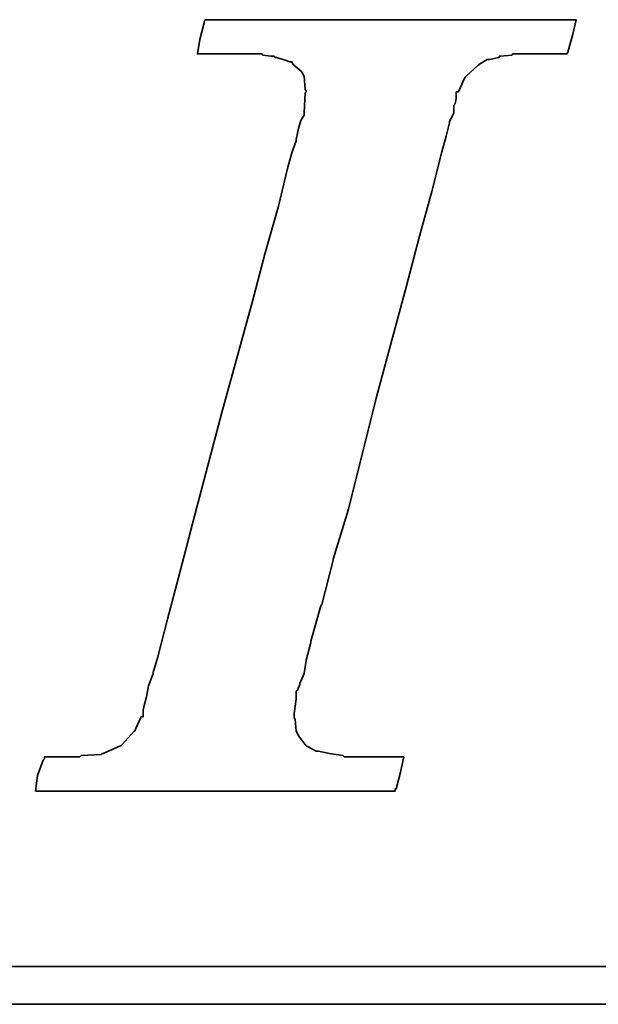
# Model space of a CAD drawing. Extents: x 81 to 675, y -211 to 131.
# Tile 30 of 47: x 649.01 to 650.36, y 94.53 to 96.83. Entities that reach past the tile are written whole.
import ezdxf

# ---------------------------------------------------------------- set-up
doc = ezdxf.new("R2010")
doc.units = 0
doc.header["$MEASUREMENT"] = 0
doc.layers.add('DIM', color=4, linetype='CONTINUOUS')
doc.layers.add('layer 1', color=7, linetype='CONTINUOUS')

# ---------------------------------------------------------------- blocks, each defined once
blk = doc.blocks.new('TBI MOTION logo(完整正式版)')
at = {"layer": 'layer 1', "color": 22, "lineweight": 35}
for points, knots in [([(-40.59125, -7.94375), (-40.59125, -7.94375), (-40.97375, -7.94375), (-40.97375, -7.94375), (-40.97375, -7.94375), (-40.97375, -7.94375), (-41.38125, -7.94375), (-41.38125, -7.94375), (-41.38125, -7.94375), (-41.38125, -7.94375), (-41.54875, -7.94375), (-41.54875, -7.94375), (-41.54875, -7.94375), (-41.54875, -7.94375), (-41.59875, -7.94375), (-41.59875, -7.94375), (-41.59875, -7.94375), (-41.59875, -7.94375), (-41.88375, -7.94375), (-41.88375, -7.94375), (-41.88375, -7.94375), (-41.88375, -7.94375), (-41.90875, -7.91875), (-41.90875, -7.91875), (-41.90875, -7.91875), (-41.90875, -7.91875), (-42.19875, -7.87125), (-42.19875, -7.87125), (-42.19875, -7.87125), (-42.19875, -7.87125), (-42.43875, -7.82375), (-42.43875, -7.82375), (-42.43875, -7.82375), (-42.43875, -7.82375), (-42.45875, -7.82375), (-42.45875, -7.82375), (-42.45875, -7.82375), (-42.45875, -7.82375), (-42.48625, -7.82375), (-42.48625, -7.82375), (-42.48625, -7.82375), (-42.48625, -7.82375), (-42.67625, -7.72375), (-42.67625, -7.72375), (-42.67625, -7.72375), (-42.67625, -7.72375), (-42.70125, -7.70375), (-42.70125, -7.70375), (-42.70125, -7.70375), (-42.70125, -7.70375), (-42.72375, -7.67875), (-42.72375, -7.67875), (-42.72375, -7.67875), (-42.72375, -7.67875), (-42.86875, -7.48875), (-42.86875, -7.48875), (-42.86875, -7.48875), (-42.86875, -7.48875), (-42.89375, -7.43875), (-42.89375, -7.43875), (-42.89375, -7.43875), (-42.89375, -7.43875), (-42.91875, -7.38875), (-42.91875, -7.38875), (-42.91875, -7.38875), (-42.91875, -7.38875), (-42.93875, -7.12875), (-42.93875, -7.12875), (-42.93875, -7.12875), (-42.93875, -7.12875), (-42.96375, -7.10375), (-42.96375, -7.10375), (-42.96375, -7.10375), (-42.96375, -7.10375), (-42.96375, -7.05375), (-42.96375, -7.05375), (-42.96375, -7.05375), (-42.96375, -7.05375), (-42.96375, -7.00875), (-42.96375, -7.00875), (-42.96375, -7.00875), (-42.96375, -7.00875), (-42.91875, -6.69625), (-42.91875, -6.69625), (-42.91875, -6.69625), (-42.91875, -6.69625), (-42.91875, -6.62375), (-42.91875, -6.62375), (-42.91875, -6.62375), (-42.91875, -6.62375), (-42.91875, -6.59625), (-42.91875, -6.59625), (-42.91875, -6.59625), (-42.91875, -6.59625), (-42.91875, -6.57375), (-42.91875, -6.57375), (-42.91875, -6.57375), (-42.91875, -6.57375), (-42.91875, -6.52875), (-42.91875, -6.52875), (-42.91875, -6.52875), (-42.91875, -6.52875), (-42.89375, -6.50375), (-42.89375, -6.50375), (-42.89375, -6.50375), (-42.89375, -6.50375), (-42.84375, -6.38375), (-42.84375, -6.38375), (-42.84375, -6.38375), (-42.84375, -6.38375), (-42.84375, -6.35875), (-42.84375, -6.35875), (-42.84375, -6.35875), (-42.84375, -6.35875), (-42.74625, -6.14375), (-42.74625, -6.14375), (-42.74625, -6.14375), (-42.74625, -6.14375), (-42.70125, -5.85375), (-42.70125, -5.85375), (-42.70125, -5.85375), (-42.70125, -5.85375), (-42.60375, -5.47125), (-42.60375, -5.47125), (-42.60375, -5.47125), (-42.60375, -5.47125), (-42.60375, -5.44875), (-42.60375, -5.44875), (-42.60375, -5.44875), (-42.60375, -5.44875), (-42.38875, -4.67875), (-42.38875, -4.67875), (-42.38875, -4.67875), (-42.38875, -4.67875), (-42.36375, -4.65375), (-42.36375, -4.65375), (-42.36375, -4.65375), (-42.36375, -4.65375), (-42.12375, -3.69625), (-42.12375, -3.69625), (-42.12375, -3.69625), (-42.12375, -3.69625), (-42.12375, -3.67374), (-42.12375, -3.67374), (-42.12375, -3.67374), (-42.12375, -3.67374), (-41.78875, -2.59374), (-41.78875, -2.59374), (-41.78875, -2.59374), (-41.78875, -2.59374), (-41.18875, -0.19375), (-41.18875, -0.19375), (-41.18875, -0.19375), (-41.18875, -0.19375), (-40.54375, 2.20624), (-40.54375, 2.20624), (-40.54375, 2.20624), (-40.54375, 2.20624), (-40.25375, 3.30875), (-40.25375, 3.30875), (-40.25375, 3.30875), (-40.25375, 3.30875), (-39.98875, 4.27125), (-39.98875, 4.27125), (-39.98875, 4.27125), (-39.98875, 4.27125), (-39.77375, 5.13125), (-39.77375, 5.13125), (-39.77375, 5.13125), (-39.77375, 5.13125), (-39.67875, 5.47125), (-39.67875, 5.47125), (-39.67875, 5.47125), (-39.67875, 5.47125), (-39.60375, 5.75625), (-39.60375, 5.75625), (-39.60375, 5.75625), (-39.60375, 5.75625), (-39.60375, 5.78125), (-39.60375, 5.78125), (-39.60375, 5.78125), (-39.60375, 5.78125), (-39.50875, 5.97125), (-39.50875, 5.97125), (-39.50875, 5.97125), (-39.50875, 5.97125), (-39.50875, 6.13875), (-39.50875, 6.13875), (-39.50875, 6.13875), (-39.50875, 6.13875), (-39.48625, 6.16625), (-39.48625, 6.16625), (-39.48625, 6.16625), (-39.48625, 6.16625), (-39.46125, 6.28625), (-39.46125, 6.28625), (-39.46125, 6.28625), (-39.46125, 6.28625), (-39.46125, 6.42625), (-39.46125, 6.42625), (-39.46125, 6.42625), (-39.46125, 6.42625), (-39.41375, 6.42625), (-39.41375, 6.42625), (-39.41375, 6.42625), (-39.41375, 6.42625), (-39.29375, 6.69125), (-39.29375, 6.69125), (-39.29375, 6.69125), (-39.29375, 6.69125), (-39.26875, 6.74125), (-39.26875, 6.74125), (-39.26875, 6.74125), (-39.26875, 6.74125), (-39.24375, 6.76625), (-39.24375, 6.76625), (-39.24375, 6.76625), (-39.24375, 6.76625), (-38.98375, 7.00624), (-38.98375, 7.00624), (-38.98375, 7.00624), (-38.98375, 7.00624), (-38.95625, 7.02624), (-38.95625, 7.02624), (-38.95625, 7.02624), (-38.95625, 7.02624), (-38.78875, 7.12624), (-38.78875, 7.12624), (-38.78875, 7.12624), (-38.78875, 7.12624), (-38.76375, 7.12624), (-38.76375, 7.12624), (-38.76375, 7.12624), (-38.76375, 7.12624), (-38.74375, 7.12624), (-38.74375, 7.12624), (-38.74375, 7.12624), (-38.74375, 7.12624), (-38.52875, 7.17125), (-38.52875, 7.17125), (-38.52875, 7.17125), (-38.52875, 7.17125), (-38.52875, 7.19624), (-38.52875, 7.19624), (-38.52875, 7.19624), (-38.52875, 7.19624), (-38.50375, 7.19624), (-38.50375, 7.19624), (-38.50375, 7.19624), (-38.50375, 7.19624), (-38.26125, 7.21875), (-38.26125, 7.21875), (-38.26125, 7.21875), (-38.26125, 7.21875), (-38.23875, 7.24624), (-38.23875, 7.24624), (-38.23875, 7.24624), (-38.23875, 7.24624), (-38.21625, 7.24624), (-38.21625, 7.24624), (-38.21625, 7.24624), (-38.21625, 7.24624), (-38.18875, 7.24624), (-38.18875, 7.24624), (-38.18875, 7.24624), (-38.18875, 7.24624), (-37.90375, 7.24624), (-37.90375, 7.24624), (-37.90375, 7.24624), (-37.90375, 7.24624), (-37.85375, 7.24624), (-37.85375, 7.24624), (-37.85375, 7.24624), (-37.85375, 7.24624), (-37.75875, 7.24624), (-37.75875, 7.24624), (-37.75875, 7.24624), (-37.75875, 7.24624), (-37.42375, 7.24624), (-37.42375, 7.24624), (-37.42375, 7.24624), (-37.42375, 7.24624), (-37.08875, 7.24624), (-37.08875, 7.24624), (-37.08875, 7.24624), (-37.08875, 7.24624), (-37.06375, 7.24624), (-37.06375, 7.24624), (-37.06375, 7.24624), (-37.06375, 7.24624), (-37.06375, 7.26624), (-37.06375, 7.26624), (-37.06375, 7.26624), (-37.06375, 7.26624), (-37.03875, 7.29125), (-37.03875, 7.29125), (-37.03875, 7.29125), (-37.03875, 7.29125), (-37.03875, 7.31625), (-37.03875, 7.31625), (-37.03875, 7.31625), (-37.03875, 7.31625), (-36.94125, 7.67625), (-36.94125, 7.67625), (-36.94125, 7.67625), (-36.94125, 7.67625), (-36.86875, 7.98625), (-36.86875, 7.98625), (-36.86875, 7.98625), (-36.86875, 7.98625), (-36.98875, 7.98625), (-36.98875, 7.98625), (-36.98875, 7.98625), (-36.98875, 7.98625), (-37.42375, 7.98625), (-37.42375, 7.98625), (-37.42375, 7.98625), (-37.42375, 7.98625), (-37.94875, 7.98625), (-37.94875, 7.98625), (-37.94875, 7.98625), (-37.94875, 7.98625), (-38.57375, 7.98625), (-38.57375, 7.98625), (-38.57375, 7.98625), (-38.57375, 7.98625), (-39.29375, 7.98625), (-39.29375, 7.98625), (-39.29375, 7.98625), (-39.29375, 7.98625), (-40.82875, 7.98625), (-40.82875, 7.98625), (-40.82875, 7.98625), (-40.82875, 7.98625), (-42.36375, 7.98625), (-42.36375, 7.98625), (-42.36375, 7.98625), (-42.36375, 7.98625), (-43.08375, 7.98625), (-43.08375, 7.98625), (-43.08375, 7.98625), (-43.08375, 7.98625), (-43.70875, 7.98625), (-43.70875, 7.98625), (-43.70875, 7.98625), (-43.70875, 7.98625), (-44.23375, 7.98625), (-44.23375, 7.98625), (-44.23375, 7.98625), (-44.23375, 7.98625), (-44.66875, 7.98625), (-44.66875, 7.98625), (-44.66875, 7.98625), (-44.66875, 7.98625), (-44.88375, 7.98625), (-44.88375, 7.98625), (-44.88375, 7.98625), (-44.88375, 7.98625), (-44.90875, 7.94125), (-44.90875, 7.94125), (-44.90875, 7.94125), (-44.90875, 7.94125), (-44.90875, 7.91625), (-44.90875, 7.91625), (-44.90875, 7.91625), (-44.90875, 7.91625), (-45.00375, 7.55625), (-45.00375, 7.55625), (-45.00375, 7.55625), (-45.00375, 7.55625), (-45.05375, 7.24624), (-45.05375, 7.24624), (-45.05375, 7.24624), (-45.05375, 7.24624), (-44.61875, 7.24624), (-44.61875, 7.24624), (-44.61875, 7.24624), (-44.61875, 7.24624), (-44.11375, 7.24624), (-44.11375, 7.24624), (-44.11375, 7.24624), (-44.11375, 7.24624), (-43.99375, 7.24624), (-43.99375, 7.24624), (-43.99375, 7.24624), (-43.99375, 7.24624), (-43.94625, 7.24624), (-43.94625, 7.24624), (-43.94625, 7.24624), (-43.94625, 7.24624), (-43.92374, 7.24624), (-43.92374, 7.24624), (-43.92374, 7.24624), (-43.92374, 7.24624), (-43.65875, 7.24624), (-43.65875, 7.24624), (-43.65875, 7.24624), (-43.65875, 7.24624), (-43.63875, 7.21875), (-43.63875, 7.21875), (-43.63875, 7.21875), (-43.63875, 7.21875), (-43.46875, 7.19624), (-43.46875, 7.19624), (-43.46875, 7.19624), (-43.46875, 7.19624), (-43.39875, 7.19624), (-43.39875, 7.19624), (-43.39875, 7.19624), (-43.39875, 7.19624), (-43.37125, 7.17125), (-43.37125, 7.17125), (-43.37125, 7.17125), (-43.37125, 7.17125), (-43.34875, 7.17125), (-43.34875, 7.17125), (-43.34875, 7.17125), (-43.34875, 7.17125), (-43.20375, 7.12624), (-43.20375, 7.12624), (-43.20375, 7.12624), (-43.20375, 7.12624), (-43.05875, 7.07624), (-43.05875, 7.07624), (-43.05875, 7.07624), (-43.05875, 7.07624), (-43.01375, 7.07624), (-43.01375, 7.07624), (-43.01375, 7.07624), (-43.01375, 7.07624), (-42.98875, 7.02624), (-42.98875, 7.02624), (-42.98875, 7.02624), (-42.98875, 7.02624), (-42.79875, 6.86125), (-42.79875, 6.86125), (-42.79875, 6.86125), (-42.79875, 6.86125), (-42.77375, 6.81125), (-42.77375, 6.81125), (-42.77375, 6.81125), (-42.77375, 6.81125), (-42.74625, 6.76625), (-42.74625, 6.76625), (-42.74625, 6.76625), (-42.74625, 6.76625), (-42.72375, 6.47625), (-42.72375, 6.47625), (-42.72375, 6.47625), (-42.72375, 6.47625), (-42.70125, 6.45124), (-42.70125, 6.45124), (-42.70125, 6.45124), (-42.70125, 6.45124), (-42.70125, 6.42625), (-42.70125, 6.42625), (-42.70125, 6.42625), (-42.70125, 6.42625), (-42.72375, 6.40625), (-42.72375, 6.40625), (-42.72375, 6.40625), (-42.72375, 6.40625), (-42.74625, 5.97125), (-42.74625, 5.97125), (-42.74625, 5.97125), (-42.74625, 5.97125), (-42.74625, 5.94625), (-42.74625, 5.94625), (-42.74625, 5.94625), (-42.74625, 5.94625), (-42.74625, 5.92625), (-42.74625, 5.92625), (-42.74625, 5.92625), (-42.74625, 5.92625), (-42.77375, 5.87625), (-42.77375, 5.87625), (-42.77375, 5.87625), (-42.77375, 5.87625), (-42.81875, 5.80625), (-42.81875, 5.80625), (-42.81875, 5.80625), (-42.81875, 5.80625), (-42.86875, 5.63625), (-42.86875, 5.63625), (-42.86875, 5.63625), (-42.86875, 5.63625), (-42.91875, 5.39625), (-42.91875, 5.39625), (-42.91875, 5.39625), (-42.91875, 5.39625), (-42.91875, 5.37124), (-42.91875, 5.37124), (-42.91875, 5.37124), (-42.91875, 5.37124), (-43.01375, 5.10874), (-43.01375, 5.10874), (-43.01375, 5.10874), (-43.01375, 5.10874), (-43.10875, 4.77124), (-43.10875, 4.77124), (-43.10875, 4.77124), (-43.10875, 4.77124), (-43.29875, 3.95625), (-43.29875, 3.95625), (-43.29875, 3.95625), (-43.29875, 3.95625), (-43.58875, 2.95125), (-43.58875, 2.95125), (-43.58875, 2.95125), (-43.58875, 2.95125), (-43.87375, 1.87125), (-43.87375, 1.87125), (-43.87375, 1.87125), (-43.87375, 1.87125), (-44.52625, -0.50374), (-44.52625, -0.50374), (-44.52625, -0.50374), (-44.52625, -0.50374), (-45.14875, -2.85375), (-45.14875, -2.85375), (-45.14875, -2.85375), (-45.14875, -2.85375), (-45.43375, -3.95875), (-45.43375, -3.95875), (-45.43375, -3.95875), (-45.43375, -3.95875), (-45.69875, -4.96875), (-45.69875, -4.96875), (-45.69875, -4.96875), (-45.69875, -4.96875), (-45.91375, -5.78375), (-45.91375, -5.78375), (-45.91375, -5.78375), (-45.91375, -5.78375), (-46.01375, -6.11875), (-46.01375, -6.11875), (-46.01375, -6.11875), (-46.01375, -6.11875), (-46.01375, -6.14375), (-46.01375, -6.14375), (-46.01375, -6.14375), (-46.01375, -6.14375), (-46.10875, -6.40875), (-46.10875, -6.40875), (-46.10875, -6.40875), (-46.10875, -6.40875), (-46.15375, -6.64875), (-46.15375, -6.64875), (-46.15375, -6.64875), (-46.15375, -6.64875), (-46.20375, -6.83875), (-46.20375, -6.83875), (-46.20375, -6.83875), (-46.20375, -6.83875), (-46.22875, -6.93375), (-46.22875, -6.93375), (-46.22875, -6.93375), (-46.22875, -6.93375), (-46.22875, -7.07875), (-46.22875, -7.07875), (-46.22875, -7.07875), (-46.22875, -7.07875), (-46.27375, -7.07875), (-46.27375, -7.07875), (-46.27375, -7.07875), (-46.27375, -7.07875), (-46.39375, -7.34375), (-46.39375, -7.34375), (-46.39375, -7.34375), (-46.39375, -7.34375), (-46.39375, -7.36875), (-46.39375, -7.36875), (-46.39375, -7.36875), (-46.39375, -7.36875), (-46.42125, -7.38875), (-46.42125, -7.38875), (-46.42125, -7.38875), (-46.42125, -7.38875), (-46.68375, -7.67875), (-46.68375, -7.67875), (-46.68375, -7.67875), (-46.68375, -7.67875), (-46.70875, -7.70375), (-46.70875, -7.70375), (-46.70875, -7.70375), (-46.70875, -7.70375), (-46.75375, -7.72375), (-46.75375, -7.72375), (-46.75375, -7.72375), (-46.75375, -7.72375), (-47.08875, -7.87125), (-47.08875, -7.87125), (-47.08875, -7.87125), (-47.08875, -7.87125), (-47.11625, -7.87125), (-47.11625, -7.87125), (-47.11625, -7.87125), (-47.11625, -7.87125), (-47.13875, -7.89375), (-47.13875, -7.89375), (-47.13875, -7.89375), (-47.13875, -7.89375), (-47.56875, -7.91875), (-47.56875, -7.91875), (-47.56875, -7.91875), (-47.56875, -7.91875), (-47.59625, -7.94375), (-47.59625, -7.94375), (-47.59625, -7.94375), (-47.59625, -7.94375), (-47.64375, -7.94375), (-47.64375, -7.94375), (-47.64375, -7.94375), (-47.64375, -7.94375), (-47.73625, -7.94375), (-47.73625, -7.94375), (-47.73625, -7.94375), (-47.73625, -7.94375), (-48.07375, -7.94375), (-48.07375, -7.94375), (-48.07375, -7.94375), (-48.07375, -7.94375), (-48.36125, -7.94375), (-48.36125, -7.94375), (-48.36125, -7.94375), (-48.36125, -7.94375), (-48.36125, -7.96625), (-48.36125, -7.96625), (-48.36125, -7.96625), (-48.36125, -7.96625), (-48.36125, -7.99125), (-48.36125, -7.99125), (-48.36125, -7.99125), (-48.36125, -7.99125), (-48.38875, -8.01375), (-48.38875, -8.01375), (-48.38875, -8.01375), (-48.38875, -8.01375), (-48.50875, -8.34875), (-48.50875, -8.34875), (-48.50875, -8.34875), (-48.50875, -8.34875), (-48.55375, -8.68625), (-48.55375, -8.68625), (-48.55375, -8.68625), (-48.55375, -8.68625), (-48.45875, -8.68625), (-48.45875, -8.68625), (-48.45875, -8.68625), (-48.45875, -8.68625), (-48.07375, -8.68625), (-48.07375, -8.68625), (-48.07375, -8.68625), (-48.07375, -8.68625), (-47.52375, -8.68625), (-47.52375, -8.68625), (-47.52375, -8.68625), (-47.52375, -8.68625), (-46.92375, -8.68625), (-46.92375, -8.68625), (-46.92375, -8.68625), (-46.92375, -8.68625), (-46.25375, -8.68625), (-46.25375, -8.68625), (-46.25375, -8.68625), (-46.25375, -8.68625), (-46.20375, -8.68625), (-46.20375, -8.68625), (-46.20375, -8.68625), (-46.20375, -8.68625), (-44.71375, -8.68625), (-44.71375, -8.68625), (-44.71375, -8.68625), (-44.71375, -8.68625), (-43.22875, -8.68625), (-43.22875, -8.68625), (-43.22875, -8.68625), (-43.22875, -8.68625), (-42.55875, -8.68625), (-42.55875, -8.68625), (-42.55875, -8.68625), (-42.55875, -8.68625), (-42.50875, -8.68625), (-42.50875, -8.68625), (-42.50875, -8.68625), (-42.50875, -8.68625), (-41.93375, -8.68625), (-41.93375, -8.68625), (-41.93375, -8.68625), (-41.93375, -8.68625), (-41.38125, -8.68625), (-41.38125, -8.68625), (-41.38125, -8.68625), (-41.38125, -8.68625), (-40.97375, -8.68625), (-40.97375, -8.68625), (-40.97375, -8.68625), (-40.97375, -8.68625), (-40.78125, -8.68625), (-40.78125, -8.68625), (-40.78125, -8.68625), (-40.78125, -8.68625), (-40.78125, -8.63875), (-40.78125, -8.63875), (-40.78125, -8.63875), (-40.78125, -8.63875), (-40.75875, -8.63875), (-40.75875, -8.63875), (-40.75875, -8.63875), (-40.75875, -8.63875), (-40.66375, -8.27875), (-40.66375, -8.27875), (-40.66375, -8.27875), (-40.66375, -8.27875), (-40.59125, -7.94375), (-40.59125, -7.94375)], [0, 0, 0, 0, 0.00558659, 0.00558659, 0.00558659, 0.00558659, 0.01117318, 0.01117318, 0.01117318, 0.01117318, 0.01675978, 0.01675978, 0.01675978, 0.01675978, 0.02234637, 0.02234637, 0.02234637, 0.02234637, 0.02793296, 0.02793296, 0.02793296, 0.02793296, 0.03351955, 0.03351955, 0.03351955, 0.03351955, 0.03910615, 0.03910615, 0.03910615, 0.03910615, 0.04469274, 0.04469274, 0.04469274, 0.04469274, 0.05027933, 0.05027933, 0.05027933, 0.05027933, 0.05586592, 0.05586592, 0.05586592, 0.05586592, 0.06145251, 0.06145251, 0.06145251, 0.06145251, 0.06703911, 0.06703911, 0.06703911, 0.06703911, 0.0726257, 0.0726257, 0.0726257, 0.0726257, 0.07821229, 0.07821229, 0.07821229, 0.07821229, 0.08379888, 0.08379888, 0.08379888, 0.08379888, 0.08938547, 0.08938547, 0.08938547, 0.08938547, 0.09497207, 0.09497207, 0.09497207, 0.09497207, 0.10055866, 0.10055866, 0.10055866, 0.10055866, 0.10614525, 0.10614525, 0.10614525, 0.10614525, 0.11173184, 0.11173184, 0.11173184, 0.11173184, 0.11731844, 0.11731844, 0.11731844, 0.11731844, 0.12290503, 0.12290503, 0.12290503, 0.12290503, 0.12849162, 0.12849162, 0.12849162, 0.12849162, 0.13407821, 0.13407821, 0.13407821, 0.13407821, 0.1396648, 0.1396648, 0.1396648, 0.1396648, 0.1452514, 0.1452514, 0.1452514, 0.1452514, 0.15083799, 0.15083799, 0.15083799, 0.15083799, 0.15642458, 0.15642458, 0.15642458, 0.15642458, 0.16201117, 0.16201117, 0.16201117, 0.16201117, 0.16759777, 0.16759777, 0.16759777, 0.16759777, 0.17318436, 0.17318436, 0.17318436, 0.17318436, 0.17877095, 0.17877095, 0.17877095, 0.17877095, 0.18435754, 0.18435754, 0.18435754, 0.18435754, 0.18994413, 0.18994413, 0.18994413, 0.18994413, 0.19553073, 0.19553073, 0.19553073, 0.19553073, 0.20111732, 0.20111732, 0.20111732, 0.20111732, 0.20670391, 0.20670391, 0.20670391, 0.20670391, 0.2122905, 0.2122905, 0.2122905, 0.2122905, 0.21787709, 0.21787709, 0.21787709, 0.21787709, 0.22346369, 0.22346369, 0.22346369, 0.22346369, 0.22905028, 0.22905028, 0.22905028, 0.22905028, 0.23463687, 0.23463687, 0.23463687, 0.23463687, 0.24022346, 0.24022346, 0.24022346, 0.24022346, 0.24581006, 0.24581006, 0.24581006, 0.24581006, 0.25139665, 0.25139665, 0.25139665, 0.25139665, 0.25698324, 0.25698324, 0.25698324, 0.25698324, 0.26256983, 0.26256983, 0.26256983, 0.26256983, 0.26815642, 0.26815642, 0.26815642, 0.26815642, 0.27374302, 0.27374302, 0.27374302, 0.27374302, 0.27932961, 0.27932961, 0.27932961, 0.27932961, 0.2849162, 0.2849162, 0.2849162, 0.2849162, 0.29050279, 0.29050279, 0.29050279, 0.29050279, 0.29608939, 0.29608939, 0.29608939, 0.29608939, 0.30167598, 0.30167598, 0.30167598, 0.30167598, 0.30726257, 0.30726257, 0.30726257, 0.30726257, 0.31284916, 0.31284916, 0.31284916, 0.31284916, 0.31843575, 0.31843575, 0.31843575, 0.31843575, 0.32402235, 0.32402235, 0.32402235, 0.32402235, 0.32960894, 0.32960894, 0.32960894, 0.32960894, 0.33519553, 0.33519553, 0.33519553, 0.33519553, 0.34078212, 0.34078212, 0.34078212, 0.34078212, 0.34636872, 0.34636872, 0.34636872, 0.34636872, 0.35195531, 0.35195531, 0.35195531, 0.35195531, 0.3575419, 0.3575419, 0.3575419, 0.3575419, 0.36312849, 0.36312849, 0.36312849, 0.36312849, 0.36871508, 0.36871508, 0.36871508, 0.36871508, 0.37430168, 0.37430168, 0.37430168, 0.37430168, 0.37988827, 0.37988827, 0.37988827, 0.37988827, 0.38547486, 0.38547486, 0.38547486, 0.38547486, 0.39106145, 0.39106145, 0.39106145, 0.39106145, 0.39664804, 0.39664804, 0.39664804, 0.39664804, 0.40223464, 0.40223464, 0.40223464, 0.40223464, 0.40782123, 0.40782123, 0.40782123, 0.40782123, 0.41340782, 0.41340782, 0.41340782, 0.41340782, 0.41899441, 0.41899441, 0.41899441, 0.41899441, 0.42458101, 0.42458101, 0.42458101, 0.42458101, 0.4301676, 0.4301676, 0.4301676, 0.4301676, 0.43575419, 0.43575419, 0.43575419, 0.43575419, 0.44134078, 0.44134078, 0.44134078, 0.44134078, 0.44692737, 0.44692737, 0.44692737, 0.44692737, 0.45251397, 0.45251397, 0.45251397, 0.45251397, 0.45810056, 0.45810056, 0.45810056, 0.45810056, 0.46368715, 0.46368715, 0.46368715, 0.46368715, 0.46927374, 0.46927374, 0.46927374, 0.46927374, 0.47486034, 0.47486034, 0.47486034, 0.47486034, 0.48044693, 0.48044693, 0.48044693, 0.48044693, 0.48603352, 0.48603352, 0.48603352, 0.48603352, 0.49162011, 0.49162011, 0.49162011, 0.49162011, 0.4972067, 0.4972067, 0.4972067, 0.4972067, 0.5027933, 0.5027933, 0.5027933, 0.5027933, 0.50837989, 0.50837989, 0.50837989, 0.50837989, 0.51396648, 0.51396648, 0.51396648, 0.51396648, 0.51955307, 0.51955307, 0.51955307, 0.51955307, 0.52513966, 0.52513966, 0.52513966, 0.52513966, 0.53072626, 0.53072626, 0.53072626, 0.53072626, 0.53631285, 0.53631285, 0.53631285, 0.53631285, 0.54189944, 0.54189944, 0.54189944, 0.54189944, 0.54748603, 0.54748603, 0.54748603, 0.54748603, 0.55307263, 0.55307263, 0.55307263, 0.55307263, 0.55865922, 0.55865922, 0.55865922, 0.55865922, 0.56424581, 0.56424581, 0.56424581, 0.56424581, 0.5698324, 0.5698324, 0.5698324, 0.5698324, 0.57541899, 0.57541899, 0.57541899, 0.57541899, 0.58100559, 0.58100559, 0.58100559, 0.58100559, 0.58659218, 0.58659218, 0.58659218, 0.58659218, 0.59217877, 0.59217877, 0.59217877, 0.59217877, 0.59776536, 0.59776536, 0.59776536, 0.59776536, 0.60335196, 0.60335196, 0.60335196, 0.60335196, 0.60893855, 0.60893855, 0.60893855, 0.60893855, 0.61452514, 0.61452514, 0.61452514, 0.61452514, 0.62011173, 0.62011173, 0.62011173, 0.62011173, 0.62569832, 0.62569832, 0.62569832, 0.62569832, 0.63128492, 0.63128492, 0.63128492, 0.63128492, 0.63687151, 0.63687151, 0.63687151, 0.63687151, 0.6424581, 0.6424581, 0.6424581, 0.6424581, 0.64804469, 0.64804469, 0.64804469, 0.64804469, 0.65363128, 0.65363128, 0.65363128, 0.65363128, 0.65921788, 0.65921788, 0.65921788, 0.65921788, 0.66480447, 0.66480447, 0.66480447, 0.66480447, 0.67039106, 0.67039106, 0.67039106, 0.67039106, 0.67597765, 0.67597765, 0.67597765, 0.67597765, 0.68156425, 0.68156425, 0.68156425, 0.68156425, 0.68715084, 0.68715084, 0.68715084, 0.68715084, 0.69273743, 0.69273743, 0.69273743, 0.69273743, 0.69832402, 0.69832402, 0.69832402, 0.69832402, 0.70391061, 0.70391061, 0.70391061, 0.70391061, 0.70949721, 0.70949721, 0.70949721, 0.70949721, 0.7150838, 0.7150838, 0.7150838, 0.7150838, 0.72067039, 0.72067039, 0.72067039, 0.72067039, 0.72625698, 0.72625698, 0.72625698, 0.72625698, 0.73184358, 0.73184358, 0.73184358, 0.73184358, 0.73743017, 0.73743017, 0.73743017, 0.73743017, 0.74301676, 0.74301676, 0.74301676, 0.74301676, 0.74860335, 0.74860335, 0.74860335, 0.74860335, 0.75418994, 0.75418994, 0.75418994, 0.75418994, 0.75977654, 0.75977654, 0.75977654, 0.75977654, 0.76536313, 0.76536313, 0.76536313, 0.76536313, 0.77094972, 0.77094972, 0.77094972, 0.77094972, 0.77653631, 0.77653631, 0.77653631, 0.77653631, 0.78212291, 0.78212291, 0.78212291, 0.78212291, 0.7877095, 0.7877095, 0.7877095, 0.7877095, 0.79329609, 0.79329609, 0.79329609, 0.79329609, 0.79888268, 0.79888268, 0.79888268, 0.79888268, 0.80446927, 0.80446927, 0.80446927, 0.80446927, 0.81005587, 0.81005587, 0.81005587, 0.81005587, 0.81564246, 0.81564246, 0.81564246, 0.81564246, 0.82122905, 0.82122905, 0.82122905, 0.82122905, 0.82681564, 0.82681564, 0.82681564, 0.82681564, 0.83240223, 0.83240223, 0.83240223, 0.83240223, 0.83798883, 0.83798883, 0.83798883, 0.83798883, 0.84357542, 0.84357542, 0.84357542, 0.84357542, 0.84916201, 0.84916201, 0.84916201, 0.84916201, 0.8547486, 0.8547486, 0.8547486, 0.8547486, 0.8603352, 0.8603352, 0.8603352, 0.8603352, 0.86592179, 0.86592179, 0.86592179, 0.86592179, 0.87150838, 0.87150838, 0.87150838, 0.87150838, 0.87709497, 0.87709497, 0.87709497, 0.87709497, 0.88268156, 0.88268156, 0.88268156, 0.88268156, 0.88826816, 0.88826816, 0.88826816, 0.88826816, 0.89385475, 0.89385475, 0.89385475, 0.89385475, 0.89944134, 0.89944134, 0.89944134, 0.89944134, 0.90502793, 0.90502793, 0.90502793, 0.90502793, 0.91061453, 0.91061453, 0.91061453, 0.91061453, 0.91620112, 0.91620112, 0.91620112, 0.91620112, 0.92178771, 0.92178771, 0.92178771, 0.92178771, 0.9273743, 0.9273743, 0.9273743, 0.9273743, 0.93296089, 0.93296089, 0.93296089, 0.93296089, 0.93854749, 0.93854749, 0.93854749, 0.93854749, 0.94413408, 0.94413408, 0.94413408, 0.94413408, 0.94972067, 0.94972067, 0.94972067, 0.94972067, 0.95530726, 0.95530726, 0.95530726, 0.95530726, 0.96089385, 0.96089385, 0.96089385, 0.96089385, 0.96648045, 0.96648045, 0.96648045, 0.96648045, 0.97206704, 0.97206704, 0.97206704, 0.97206704, 0.97765363, 0.97765363, 0.97765363, 0.97765363, 0.98324022, 0.98324022, 0.98324022, 0.98324022, 0.98882682, 0.98882682, 0.98882682, 0.98882682, 0.99441341, 0.99441341, 0.99441341, 0.99441341, 1, 1, 1, 1]), ([(75.90875, -9.47875), (75.90875, -9.47875), (75.90875, -12.28625), (75.90875, -12.28625), (75.90875, -12.28625), (75.90875, -12.28625), (75.90875, -12.47875), (75.90875, -12.47875), (75.90875, -12.47875), (75.90875, -12.47875), (75.71625, -12.47875), (75.71625, -12.47875), (75.71625, -12.47875), (75.71625, -12.47875), (-88.32875, -12.47875), (-88.32875, -12.47875), (-88.32875, -12.47875), (-88.32875, -12.47875), (-88.32875, -13.29375), (-88.32875, -13.29375), (-88.32875, -13.29375), (-88.32875, -13.29375), (82.89125, -13.29375), (82.89125, -13.29375), (82.89125, -13.29375), (82.89125, -13.29375), (75.90875, -9.47875), (75.90875, -9.47875)], [0, 0, 0, 0, 0.14285714, 0.14285714, 0.14285714, 0.14285714, 0.28571429, 0.28571429, 0.28571429, 0.28571429, 0.42857143, 0.42857143, 0.42857143, 0.42857143, 0.57142857, 0.57142857, 0.57142857, 0.57142857, 0.71428571, 0.71428571, 0.71428571, 0.71428571, 0.85714286, 0.85714286, 0.85714286, 0.85714286, 1, 1, 1, 1])]:
    blk.add_open_spline(points, degree=3, knots=knots, dxfattribs=at)

msp = doc.modelspace()

# ---------------------------------------------------------------- block references
at = {"layer": 'DIM', "xscale": 0.1079999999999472, "yscale": 0.1079999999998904, "zscale": 0.108}
msp.add_blockref('TBI MOTION logo(完整正式版)', (654.2928, 95.9652), dxfattribs=at)

doc.saveas('drawing.dxf')
